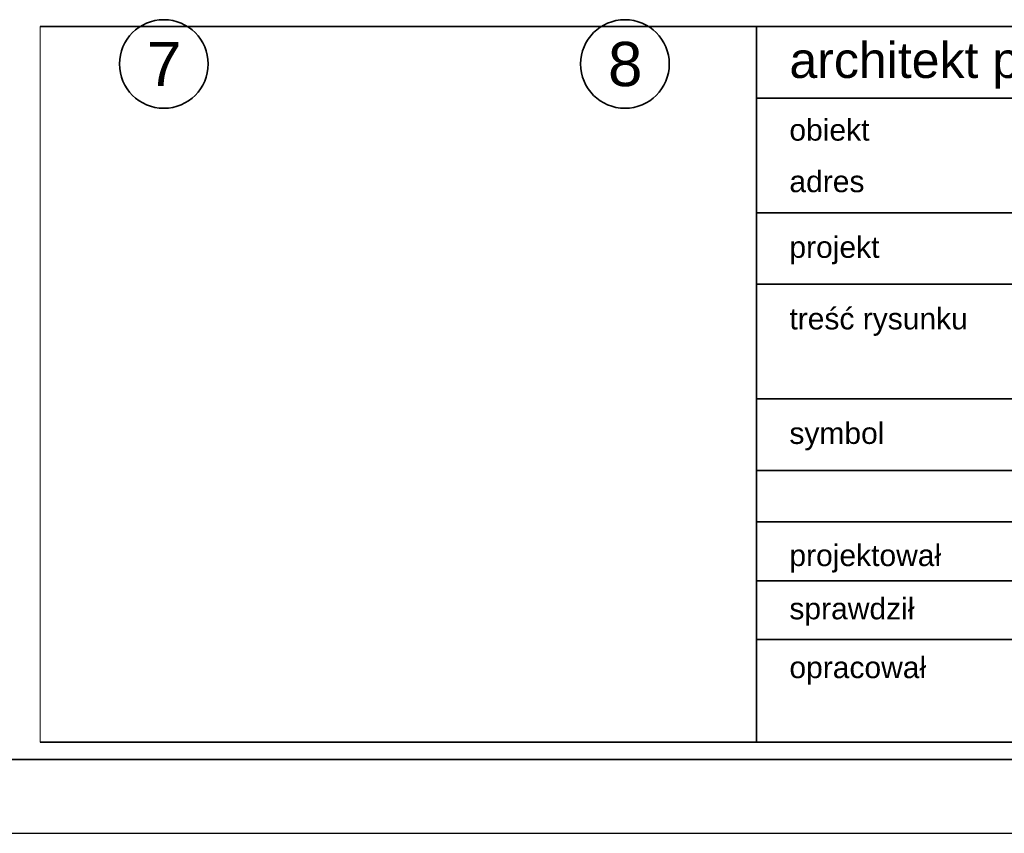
# Model space of a CAD drawing. Header units: millimetres. Extents: x 42175 to 97175, y 10092 to 468192.
# Tile 229 of 235: x 78415 to 85077, y 81492 to 87000. Entities that reach past the tile are written whole.
import ezdxf

# ---------------------------------------------------------------- set-up
doc = ezdxf.new("R2010")
doc.units = ezdxf.units.MM
doc.header["$XCLIPFRAME"] = 2
doc.layers.add('arch tabela_Nr_Pióra__100', color=7, linetype='Continuous', lineweight=20)
doc.layers.add('CP_FRREF', color=251, linetype='Continuous', lineweight=35)
doc.layers.add('CP_LINENORM', color=253, linetype='Continuous')
doc.layers.add('Konstrukcja - Siatka mod', color=8, linetype='Continuous')
doc.styles.add('STYL_AUTOMATYCZNY_1', font='ARIALN.TTF')
picture_1 = doc.add_image_def('image4.tif', size_in_pixel=(2126, 2126))

msp = doc.modelspace()

# ---------------------------------------------------------------- linework, layer by layer
at = {"color": 7, "linetype": 'Continuous', "lineweight": 35}
for p, q in [((78554.2, 86953), (96554.2, 86953)), ((79329.7, 86953), (96286.4, 86953)), ((83399.5, 82108.2), (83399.5, 86953)), ((83399.5, 86468.5), (94325.5, 86468.5)), ((83399.5, 85693.3), (96554.2, 85693.3)), ((83399.5, 85208.9), (94325.5, 85208.9)), ((83399.5, 84433.7), (94325.5, 84433.7)), ((83399.5, 83949.2), (96554.2, 83949.2)), ((83399.5, 83599.5), (94325.5, 83599.5)), ((83399.5, 83201.8), (90384.2, 83201.8)), ((83399.5, 82804.1), (94325.5, 82804.1)), ((78554.2, 82108.2), (96554.2, 82108.2))]:
    msp.add_line(p, q, dxfattribs=at)
at = {"layer": 'CP_FRREF'}
msp.add_line((43674.5, 81992), (96674.5, 81992), dxfattribs=at)
at = {"layer": 'CP_LINENORM', "linetype": 'Continuous'}
msp.add_line((42174.5, 81492), (97174.5, 81492), dxfattribs=at)
at = {"layer": 'Konstrukcja - Siatka mod', "color": 8, "linetype": 'Continuous', "lineweight": 35, "ltscale": 100}
for centre in [(79390, 86700), (82510, 86700)]:
    msp.add_circle(centre, 300, dxfattribs=at)

# ---------------------------------------------------------------- texts
at = {"color": 7, "linetype": 'Continuous', "lineweight": 35, "attachment_point": 4, "style": 'STYL_AUTOMATYCZNY_1'}
for s, insert, char_height in [('\\A1;{\\pql;\\fArial|b0|i0|c238|p0;\\W1.000000;architekt prowadzący}', (83623.2, 86689.8), 242.239), ('\\A1;{\\pql;\\fArial|b0|i0|c238|p0;\\W1.000000;obiekt}', (83623.2, 86252.8), 145.344), ('\\A1;{\\pql;\\fArial|b0|i0|c238|p0;\\W1.000000;adres}', (83623.2, 85904), 145.344), ('\\A1;{\\pql;\\fArial|b0|i0|c238|p0;\\W1.000000;projekt}', (83623.2, 85438.5), 145.344), ('\\A1;{\\pql;\\fArial|b0|i0|c238|p0;\\W1.000000;treść rysunku}', (83623.2, 84954), 145.344), ('\\A1;{\\pql;\\fArial|b0|i0|c238|p0;\\W1.000000;symbol}', (83623.2, 84178.8), 145.344), ('\\pxql;\\fArial|b0|i0|c238|p0;\\A1;projektował', (83623.2, 83351.9), 145.344), ('\\A1;{\\pql;\\fArial|b0|i0|c238|p0;\\W1.000000;sprawdził}', (83623.2, 82991.5), 145.344), ('\\pxql;\\fArial|b0|i0|c238|p0;\\A1;opracował', (83623.2, 82593.3), 145.344)]:
    msp.add_mtext(s, dxfattribs=dict(at, insert=insert, char_height=char_height))
at = {"layer": 'Konstrukcja - Siatka mod', "color": 8, "linetype": 'Continuous', "lineweight": 13, "char_height": 300, "attachment_point": 1, "style": 'STYL_AUTOMATYCZNY_1'}
for s, insert in [('\\A1;{\\pql;\\pt0;\\fArial|b0|i0|c238|p0;\\W1.000000;7}', (79275.6, 86850)), ('\\A1;{\\pql;\\pt0;\\fArial|b0|i0|c238|p0;\\W1.000000;8}', (82395.6, 86850))]:
    msp.add_mtext(s, dxfattribs=dict(at, insert=insert))

# ---------------------------------------------------------------- pictures from other files: only their frames are drawn
at = {"layer": 'arch tabela_Nr_Pióra__100', "linetype": 'Continuous'}
image = msp.add_image(picture_1, insert=(78554.2, 82108.2), size_in_units=(5000, 5000), dxfattribs=at)
image.set_boundary_path([(-0.5, 65.5), (2059.76, 2125.5)])

doc.saveas('drawing.dxf')
